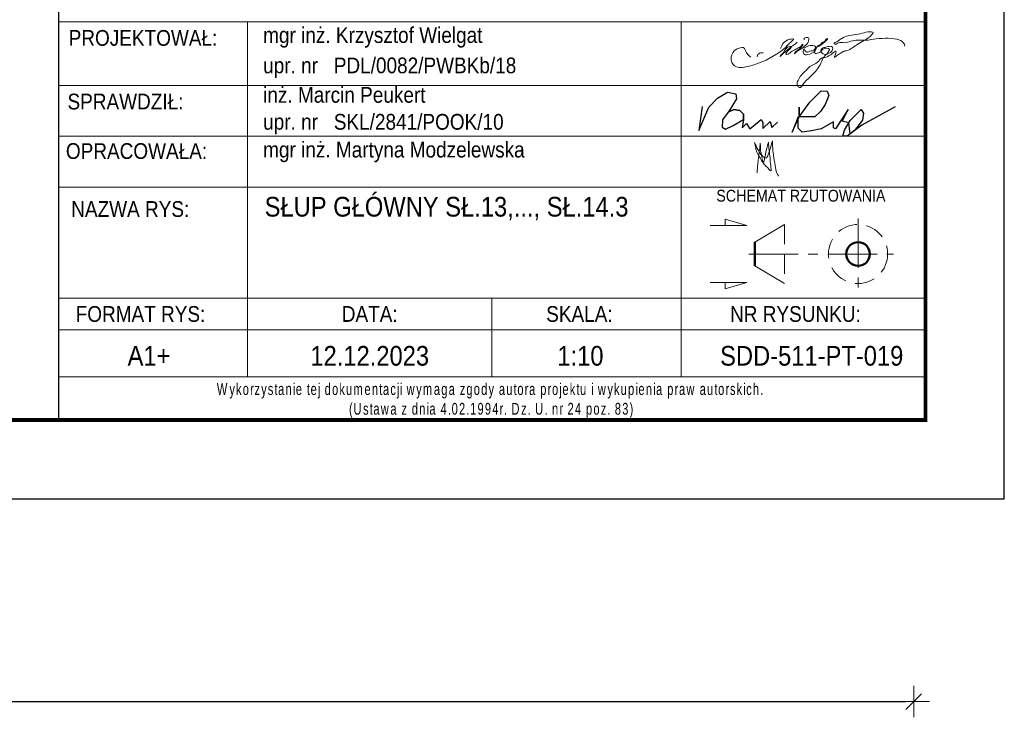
# Model space of a CAD drawing. Header units: millimetres. Extents: x 3515 to 4529, y 13642 to 14292.
# Tile 63 of 96: x 4404 to 4528, y 13642 to 13730. Entities that reach past the tile are written whole.
import ezdxf
from ezdxf.enums import TextEntityAlignment as Align

# ---------------------------------------------------------------- set-up
doc = ezdxf.new("R2010")
doc.units = ezdxf.units.MM
doc.header["$LTSCALE"] = 10
doc.linetypes.add('HIDDEN', pattern=[0.375, 0.25, -0.125])
doc.linetypes.add('MITTE', pattern=[2, 1.25, -0.25, 0.25, -0.25])
doc.layers.get('Defpoints').update_dxf_attribs({"color": 1})
doc.layers.add('_FORMATKA', color=8, linetype='Continuous', plot=False)
for name, color, linetype, lineweight in [('_RAMKA', 7, 'Continuous', 35), ('PS_DIM', 4, 'Continuous', 13), ('PS_Hidden', 2, 'HIDDEN', 9), ('PS_MIDLINE', 5, 'MITTE', 13), ('PS_Pos', 1, 'Continuous', 15), ('PS_SOLID', 7, 'Continuous', 30), ('PS_TEXT', 3, 'Continuous', 18)]:
    doc.layers.add(name, color=color, linetype=linetype, lineweight=lineweight)
doc.layers.add('_tabelka', color=7, linetype='Continuous')
doc.styles.add('gil', font='txt', dxfattribs={"width": 0.9})
doc.styles.add('simplex', font='simplex.shx', dxfattribs={"width": 0.75})
doc.dimstyles.new('1_10_PRZ', dxfattribs={"dimtxt": 2, "dimasz": 1, "dimexe": 2, "dimexo": 5, "dimgap": 1, "dimtad": 1, "dimdec": 0, "dimlfac": 10, "dimtxsty": 'simplex', "dimblk": 'dimznak', "dimcen": 2, "dimse1": 1, "dimse2": 1, "dimclrt": 3, "dimadec": 1, "dimazin": 0, "dimtfac": 1, "dimtdec": 0, "dimtix": 1, "dimtmove": 2, "dimatfit": 3, "dimldrblk": 'dim-grot', "dimfxl": 1, "dimarcsym": 0})

# ---------------------------------------------------------------- blocks, each defined once
blk = doc.blocks.new('dimznak')
at = {"color": 0}
for points in [[(0, 2), (0, -2)], [(-2, 0), (2, 0)]]:
    blk.add_lwpolyline(points, dxfattribs=at)
at = {"color": 2}
blk.add_lwpolyline([(1, 1), (-1, -1)], dxfattribs=at)
blk = doc.blocks.new('*D9')
at = {"layer": 'Defpoints', "color": 0, "transparency": 16777216}
for p in [(3517, 13669.66), (4517, 13669.66), (4517, 13643.91)]:
    blk.add_point(p, dxfattribs=at)
at = {"layer": 'PS_DIM', "color": 0, "lineweight": -2, "transparency": 16777216}
blk.add_line((3518, 13643.91), (4516, 13643.91), dxfattribs=at)
at = {"layer": 'PS_DIM', "color": 0, "lineweight": -2, "transparency": 16777216, "rotation": 180}
blk.add_blockref('dimznak', (3517, 13643.91), dxfattribs=at)
at = {"layer": 'PS_DIM', "color": 0, "lineweight": -2, "transparency": 16777216}
blk.add_blockref('dimznak', (4517, 13643.91), dxfattribs=at)
at = {"layer": 'PS_DIM', "color": 3, "transparency": 16777216, "insert": (4017, 13645.91), "char_height": 2, "attachment_point": 5, "style": 'simplex'}
blk.add_mtext('10000', dxfattribs=at)
blk = doc.blocks.new('dim-grot')
blk.add_hatch(color=256).paths.add_polyline_path([(0, 0), (-2, 0.5), (-2, -0.5)])
blk.add_lwpolyline([(0, 0), (-2, 0.5), (-2, -0.5), (0, 0)])
blk = doc.blocks.new('A$C077725B1')
at = {"layer": 'PS_SOLID', "color": 5, "lineweight": 25}
for points in [[(0.45, 3.96), (0, 0.74), (1.35, 3.86), (2.53, 5.09), (3.87, 5.86), (4.96, 5.66), (5.03, 4.97), (4.09, 3.39), (3.17, 2.17), (3.12, 1.2), (3.6, 0.93), (4.61, 1.41), (5.99, 2.21), (5.97, 2.95), (5.49, 3.43), (4.71, 3.58), (3.95, 3.2), (4.71, 3.58), (5.49, 3.43), (5.97, 2.95), (5.99, 2.21), (5.79, 1.09), (6.4, 1.71), (6.83, 0.96), (8.36, 2.21), (8.58, 1.82), (8.58, 1.03), (9.53, 1.97), (9.77, 1.14), (10.51, 1.89)], [(26.25, 3.91), (21.8, 1.47), (19.81, 0), (19.26, 0), (19.47, 0.79), (20.21, 2.08), (21.68, 3.55), (21.99, 3.05), (21.86, 2.14), (20.81, 0.74), (20.25, 0.33), (20.03, 1.78), (19.17, 1.98), (19.96, 3.54), (18.27, 0.97), (18, 1.12), (18, 1.91), (16.37, 0.97), (15.05, 0.72), (13.81, 0.54), (13.29, 1.06), (13.29, 2.56), (12.47, 0.52), (13.42, 2.59), (13.42, 3.89), (13.42, 2.59), (14.85, 4.56), (16.34, 6.04), (17.15, 6.01), (17.36, 5.44), (16.89, 4.25), (16.25, 3.31), (15.51, 2.56), (13.42, 2.59)]]:
    blk.add_lwpolyline(points, dxfattribs=at)
blk = doc.blocks.new('tabela_rys')
at = {"layer": '_tabelka', "color": 251, "lineweight": 15}
for p, q in [((21.62, 58.32), (131.62, 58.32)), ((21.62, 58.32), (131.62, 58.32)), ((45.62, 58.32), (45.62, 37.33)), ((100.62, 58.32), (100.62, 37.33)), ((21.62, 50.24), (131.62, 50.24)), ((21.62, 43.79), (131.62, 43.79)), ((21.62, 37.33), (131.62, 37.33)), ((21.62, 37.33), (131.62, 37.33)), ((21.62, 37.33), (131.62, 37.33)), ((21.62, 37.33), (131.62, 37.33)), ((21.62, 37.33), (131.62, 37.33)), ((21.62, 37.33), (131.62, 37.33)), ((21.62, 37.33), (131.62, 37.33)), ((21.62, 37.33), (131.62, 37.33)), ((45.62, 37.33), (45.62, 23.22)), ((100.62, 37.33), (100.62, 13.22)), ((21.62, 23.22), (131.62, 23.22)), ((131.62, 23.22), (21.62, 23.22)), ((45.62, 23.22), (45.62, 13.22)), ((76.62, 23.22), (76.62, 13.22)), ((21.62, 19.22), (131.62, 19.22)), ((21.62, 13.22), (131.62, 13.22))]:
    blk.add_line(p, q, dxfattribs=at)
at = {"layer": '_tabelka', "color": 251, "lineweight": 30}
blk.add_lwpolyline([(131.62, 123.55), (21.62, 123.55), (21.62, 7.77), (131.62, 7.77)], close=True, dxfattribs=at)
at = {"layer": 'PS_DIM', "color": 5, "true_color": 0x1d16e9}
for points in [[(115.36, 55.7), (113.22, 53.93), (113.18, 53.9), (113.18, 53.98), (113.33, 54.13), (113.56, 54.36), (114.45, 55.17), (114.55, 55.14), (113.99, 54.42), (113.95, 54.18), (114.03, 54.16), (114.58, 54.48), (115.19, 54.83), (115.46, 54.98), (115.73, 55.14), (115.95, 55.36), (116.04, 55.45), (116.06, 55.39), (116.02, 55.28), (115.29, 54.61), (115.06, 54.38), (115.02, 54.23), (115.14, 54.35), (115.64, 54.75), (116.77, 55.82), (116.82, 56), (116.82, 56.17), (116.69, 56.3), (116.5, 56.3), (116.26, 56.24), (116.23, 56.11), (116.23, 56)], [(116.27, 54.78), (116.4, 54.56), (116.58, 54.45), (116.96, 54.56), (117.27, 54.64), (117.58, 54.82), (117.66, 55.11), (117.19, 55.3), (116.43, 55.09), (116.18, 54.85), (116.11, 54.56), (116.28, 54.15), (116.65, 54.15), (117.64, 54.62), (118.01, 55.28), (118.3, 55.44), (118.6, 55.74), (118.91, 55.92), (119.04, 56.14), (119.09, 56.16), (118.24, 55.3), (117.84, 55.07), (117.57, 54.61), (117.57, 54.35), (118.03, 54.35), (118.3, 54.51), (118.35, 54.72), (118.63, 54.99), (119.09, 55.11), (119.38, 55.19), (119.72, 55.19), (119.86, 54.94), (119.56, 54.42), (119.25, 54.24), (118.63, 54.24), (118.45, 54.43), (118.39, 54.64), (119.46, 54.8), (119.3, 54.52), (119.18, 54.31), (118.99, 54.13), (118.15, 52.67), (115.93, 50.15), (115.75, 49.97), (115.52, 50.04), (115.33, 50.36), (115.46, 50.86), (115.83, 51.49), (116.51, 52.17), (116.97, 52.63), (117.94, 53.19), (118.45, 53.7), (119.24, 53.91), (120.28, 54.51), (120.08, 53.78), (120.47, 54.09), (120.72, 54.24), (120.96, 54.38), (121.28, 54.56), (121.66, 54.66), (123.03, 55.46), (124.83, 56.69), (124.99, 56.96), (124.75, 57.03), (124.29, 57.03), (123.37, 56.78), (122.22, 56.61), (121.4, 56.39), (120.69, 55.98), (120.26, 55.73), (120.02, 55.6), (120.05, 55.5), (120.57, 55.64), (121.34, 55.64), (122.15, 55.85), (123.03, 55.97), (124.11, 55.97), (125.01, 56.08), (128, 56.08), (128.89, 55.57), (128.97, 55.25), (128.95, 55.23)], [(109.48, 53.8), (108.99, 54.29), (108.79, 54.65), (108.6, 54.97), (107.99, 54.97), (107.36, 54.6), (106.97, 53.57), (107.12, 53.03), (107.77, 52.55), (108.62, 52.55), (110.32, 53), (114.18, 55.37), (114.63, 55.81), (114.9, 56.08), (114.41, 56.08), (113.23, 54.9)], [(111.02, 54.38), (110.58, 54.31), (110.37, 54.14), (110.28, 53.86)], [(109.92, 42.99), (110.36, 42.1), (110.66, 41.59), (111.09, 41.15), (111.38, 40.99), (111.66, 41.47), (111.96, 42.25), (112.08, 42.76), (112.2, 43.19)], [(111.71, 43.01), (111.79, 41.97), (111.9, 41.03), (111.99, 40.03), (111.99, 39.38), (111.65, 39.72), (111.22, 40.15), (110.84, 40.68), (110.65, 41.02), (110.26, 41.69), (110.08, 42.33), (109.92, 42.99)], [(110.26, 39.14), (110.35, 40.27), (110.43, 40.94), (110.49, 41.47), (110.59, 42.26), (110.65, 42.75), (110.65, 42.9)], [(110.65, 42.9), (110.68, 42.38), (110.68, 42.14), (110.7, 41.97), (110.71, 41.9), (110.76, 41.68), (110.81, 41.47), (110.84, 41.29), (110.91, 40.88), (111.01, 40.53), (111.04, 40.47), (111.14, 40.66), (111.22, 40.95), (111.29, 41.28), (111.38, 41.81), (111.5, 42.26), (111.6, 42.66), (111.71, 43.03)], [(112.2, 43.19), (112.23, 42.5), (112.33, 41.38), (112.56, 40.06), (112.77, 39.1), (112.98, 38.73)]]:
    blk.add_spline(points, degree=3, dxfattribs=at)
at = {"layer": 'PS_Hidden'}
blk.add_line((113.73, 32.58), (113.73, 25.08), dxfattribs=at)
blk.add_circle((123.07, 28.83), 3.75, dxfattribs=at)
at = {"layer": 'PS_MIDLINE', "ltscale": 0.5}
for p, q in [((123.07, 33.33), (123.07, 24.33)), ((109.23, 28.83), (127.57, 28.83))]:
    blk.add_line(p, q, dxfattribs=at)
at = {"layer": 'PS_Pos'}
for p, q in [((109.98, 30.33), (113.73, 32.58)), ((113.73, 25.08), (109.98, 27.33))]:
    blk.add_line(p, q, dxfattribs=at)
at = {"layer": 'PS_Pos', "lineweight": 50}
blk.add_line((109.98, 27.33), (109.98, 30.33), dxfattribs=at)
at = {"layer": 'PS_SOLID', "lineweight": 50}
blk.add_line((109.98, 30.33), (109.98, 27.33), dxfattribs=at)
blk.add_circle((123.07, 28.83), 1.5, dxfattribs=at)
blk.add_circle((123.07, 28.83), 1.5, dxfattribs=at)
at = {"layer": 'PS_TEXT', "color": 7}
for p, q in [((108.95, 32.44), (106.22, 33.26)), ((106.22, 33.26), (106.22, 32.44)), ((108.95, 32.44), (104.3, 32.44)), ((108.95, 25.21), (104.3, 25.21)), ((108.95, 25.21), (106.22, 24.39)), ((106.22, 24.39), (106.22, 25.21))]:
    blk.add_line(p, q, dxfattribs=at)
at = {"layer": 'PS_Pos', "color": 7, "xscale": 0.9500000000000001, "yscale": 0.9500000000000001, "zscale": 0.9500000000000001}
blk.add_blockref('A$C077725B1', (102.85, 43.79), dxfattribs=at)
at = {"layer": '_tabelka', "color": 12, "style": 'gil', "width": 0.9}
for s, p in [('PROJEKTOWAŁ: ', (32.69, 56.26)), ('SPRAWDZIŁ: ', (30.47, 48.18)), ('OPRACOWAŁA: ', (31.87, 41.9)), ('NAZWA RYS:', (30.74, 34.54))]:
    blk.add_text(s, height=2, dxfattribs=at).set_placement(p, align=Align.MIDDLE)
at = {"layer": '_tabelka', "color": 7, "style": 'gil', "width": 0.9}
for s, p in [('mgr inż. Krzysztof Wielgat', (47.6, 56.62)), ('upr. nr   PDL/0082/PWBKb/18 ', (47.6, 52.77)), ('inż. Marcin Peukert', (47.6, 49.03)), ('upr. nr   SKL/2841/POOK/10 ', (47.6, 45.61)), ('mgr inż. Martyna Modzelewska', (47.6, 42.08))]:
    blk.add_text(s, height=2, dxfattribs=at).set_placement(p, align=Align.MIDDLE_LEFT)
at = {"layer": '_tabelka', "color": 251, "style": 'gil', "width": 0.9}
for s, p in [('FORMAT RYS:', (32.04, 21.22)), ('SKALA:', (87.72, 21.22)), ('NR RYSUNKU:', (115.12, 21.22)), ('DATA:', (61.12, 21.22))]:
    blk.add_text(s, height=2, dxfattribs=at).set_placement(p, align=Align.MIDDLE)
at = {"layer": '_tabelka', "color": 7, "lineweight": 13, "insert": (22.63, 10.21), "char_height": 1.5, "attachment_point": 4, "style": 'gil'}
blk.add_mtext_dynamic_manual_height_columns('\\pi19.101;{\\W0.7;\\T1.2;Wykorzystanie tej dokumentacji wymaga zgody autora projektu i wykupienia praw autorskich.\\P\\pi35.865;(Ustawa z dnia 4.02.1994r. Dz. U. nr 24 poz. 83)}', width=107.5936, gutter_width=12.5, heights=[0], dxfattribs=at)
at = {"layer": '_tabelka', "color": 7, "style": 'gil', "width": 0.9}
for p in [(47.79, 34.83), (47.79, 30.29), (47.79, 26.06)]:
    blk.add_attdef('NAZWA_RYS:', text='', height=2.5, dxfattribs=at).set_placement(p, align=Align.MIDDLE_LEFT)
blk.add_attdef('FORMAT', text='', height=2.5, dxfattribs=at).set_placement((33.12, 15.91), align=Align.MIDDLE)
at = {"layer": '_tabelka', "color": 7, "style": 'gil', "width": 0.9, "flags": 8}
for tag, p in [('SKALA', (87.85, 15.91)), ('NR_RYSUNKU', (117.18, 15.91)), ('DATA', (61.11, 15.91))]:
    blk.add_attdef(tag, text='', height=2.5, dxfattribs=at).set_placement(p, align=Align.MIDDLE)
at = {"layer": 'PS_TEXT', "color": 7, "insert": (100.88, 36.98), "char_height": 1.5, "width": 31.0028, "attachment_point": 1, "style": 'gil'}
blk.add_mtext('\\pi4.2099;SCHEMAT RZUTOWANIA', dxfattribs=at)

msp = doc.modelspace()

# ---------------------------------------------------------------- linework, layer by layer
at = {"layer": '_FORMATKA', "lineweight": -3}
msp.add_lwpolyline([(3528.49, 13669.66), (4528.49, 13669.66), (4528.49, 14263.66), (3528.49, 14263.66)], close=True, dxfattribs=at)
at = {"layer": '_RAMKA', "lineweight": -3, "const_width": 0.5}
msp.add_lwpolyline([(3558.49, 13679.66), (4518.49, 13679.66), (4518.49, 14253.66), (3558.49, 14253.66)], close=True, dxfattribs=at)

# ---------------------------------------------------------------- block references
at = {"layer": 'PS_DIM', "color": 7}
ref = msp.add_blockref('tabela_rys', (4386.87, 13671.89), dxfattribs=at)
ref.add_attrib('FORMAT', 'A1+', dxfattribs={"layer": '_tabelka', "color": 7, "height": 2.5, "style": 'gil', "width": 0.9}).set_placement((4419.99, 13687.8), align=Align.MIDDLE)
ref.add_attrib('DATA', '12.12.2023', dxfattribs={"layer": '_tabelka', "color": 7, "height": 2.5, "style": 'gil', "width": 0.9, "flags": 8}).set_placement((4447.99, 13687.8), align=Align.MIDDLE)
ref.add_attrib('SKALA', '1:10', dxfattribs={"layer": '_tabelka', "color": 7, "height": 2.5, "style": 'gil', "width": 0.9, "flags": 8}).set_placement((4474.72, 13687.8), align=Align.MIDDLE)
ref.add_attrib('NR_RYSUNKU', 'SDD-511-PT-019', dxfattribs={"layer": '_tabelka', "color": 7, "height": 2.5, "style": 'gil', "width": 0.9, "flags": 8}).set_placement((4504.06, 13687.8), align=Align.MIDDLE)
ref.add_attrib('NAZWA_RYS:', 'SŁUP GŁÓWNY SŁ.13,..., SŁ.14.3', dxfattribs={"layer": '_tabelka', "color": 7, "height": 2.5, "style": 'gil', "width": 0.9}).set_placement((4434.66, 13706.72), align=Align.MIDDLE_LEFT)

# ---------------------------------------------------------------- dimensions: what is measured, and where the dimension line sits
at = {"layer": 'PS_DIM'}
dim = msp.add_linear_dim(base=(4517, 13643.91), p1=(3517, 13669.66), p2=(4517, 13669.66), dimstyle='1_10_PRZ', dxfattribs=at)
dim.commit()
dim.dimension.update_dxf_attribs({"geometry": '*D9', "text_midpoint": (4017, 13645.91)})

doc.saveas('drawing.dxf')
